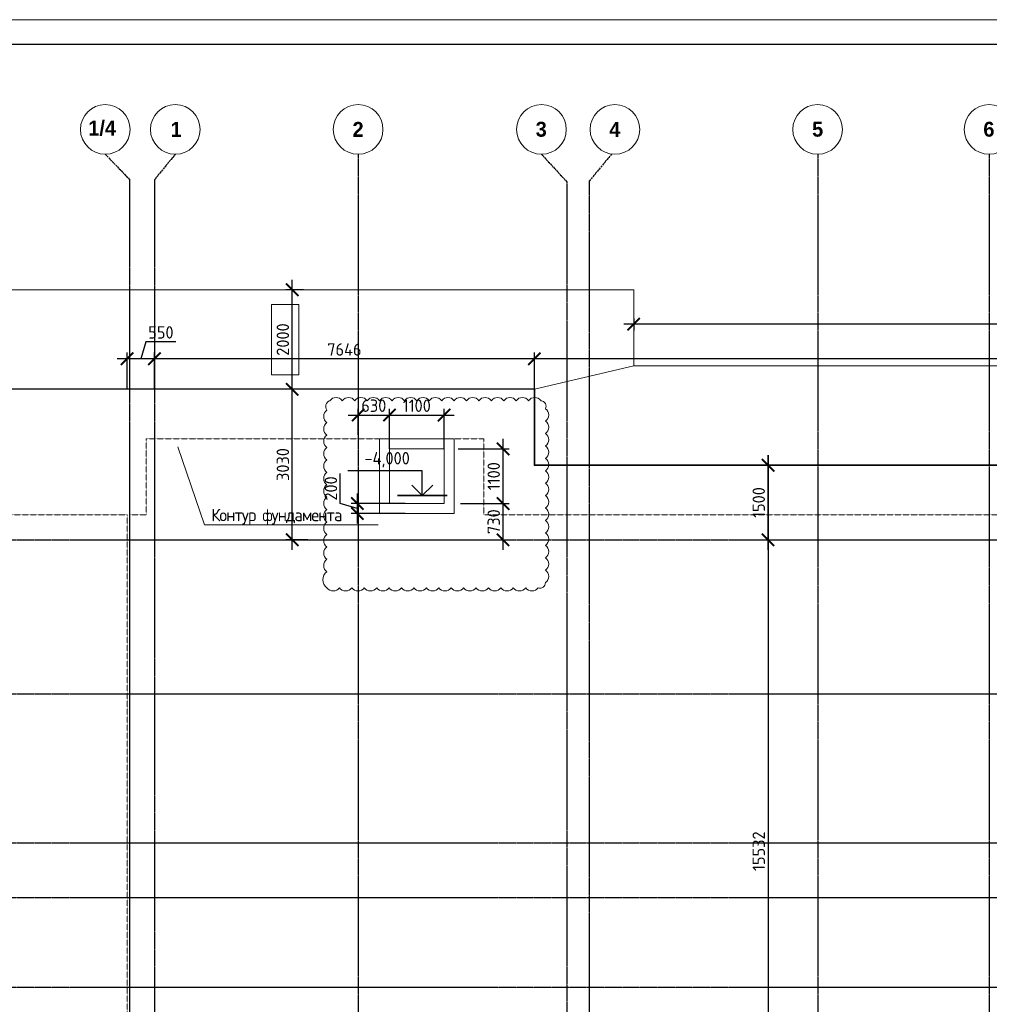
# Model space of a CAD drawing. Header units: millimetres. Extents: x -93479 to 1057970, y -66333 to 172656.
# Tile 9 of 145: x 53353 to 72871, y 40959 to 60770. Entities that reach past the tile are written whole.
import ezdxf
from ezdxf import colors
from ezdxf.entities.mleader import LeaderData, LeaderLine
from ezdxf.math import Vec2, Vec3

# ---------------------------------------------------------------- set-up
doc = ezdxf.new("R2010")
doc.units = ezdxf.units.MM
for name, pattern in [('______5', [1100, 800, -100, 100, -100]), ('DASHED', [7, 5, -2, 0]), ('осевая', [50.8, 31.75, -6.35, 6.35, -6.35])]:
    doc.linetypes.add(name, pattern=pattern)
for name, color, linetype, lineweight in [('0 Фундамент', 5, 'Continuous', 30), ('A-ANNO-NOTE-1', 7, 'Continuous', 35), ('A-ANNO-NOTE-2', 7, 'Continuous', 18), ('G-ANNO-DIMS', 7, 'Continuous', 9), ('G-ANNO-DIMS-1', 7, 'Continuous', 18), ('Оси', 40, '______5', 18), ('подоснова', 151, 'Continuous', 5), ('РАЗМЕРЫ', 7, 'Continuous', 9), ('ТОНКИЕ', 7, 'Continuous', 9)]:
    doc.layers.add(name, color=color, linetype=linetype, lineweight=lineweight)
doc.layers.add('ТОЛСТЫЕ_ОСНОВНЫЕ', color=6, linetype='Continuous')
doc.styles.add('GOST-2.304_Type-B', font='GOST_Common.ttf')
doc.styles.add('ISOCPEUR', font='GOST_Common.ttf', dxfattribs={"height": 450})
doc.styles.add('MtXpl_Century Gothic', font='GOTHICB.TTF', dxfattribs={"height": 0.2})
doc.linetypes.add('084-a Откосы неукрепленные', pattern='A,0.9,[11,Russia-GOST_Topo.shx,S=0.1,R=180,X=0,Y=0],1,[12,Russia-GOST_Topo.shx,S=0.1,R=180,X=0,Y=0],0.1', length=2)
doc.dimstyles.new('СПДС', dxfattribs={"dimscale": 100, "dimtxt": 2.5, "dimasz": 2.5, "dimexe": 1.25, "dimexo": 0, "dimtad": 1, "dimdec": 0, "dimtxsty": 'GOST-2.304_Type-B', "dimblk": 'ARCHTICK', "dimcen": 2.5, "dimdle": 2, "dimadec": 0, "dimazin": 2, "dimtfac": 0.75, "dimtdec": 0, "dimtmove": 1, "dimatfit": 3, "dimfxl": 1, "dimtolj": 1, "dimarcsym": 1})

# ---------------------------------------------------------------- blocks, each defined once
blk = doc.blocks.new('_ArchTick')
at = {"color": 0, "linetype": 'ByBlock', "const_width": 0.15}
blk.add_lwpolyline([(-0.5, -0.5), (0.5, 0.5)], dxfattribs=at)
blk = doc.blocks.new('*D1529')
at = {"layer": 'DEFPOINTS', "color": 0, "ltscale": 100, "transparency": 16777216}
for p in [(63713, 53947), (89866, 52575), (63713, 52329)]:
    blk.add_point(p, dxfattribs=at)
at = {"layer": 'РАЗМЕРЫ', "color": 0, "lineweight": -2, "transparency": 16777216}
for p, q in [((90066, 53947), (63513, 53947)), ((63713, 52329), (63713, 54072)), ((89866, 52575), (89866, 54072))]:
    blk.add_line(p, q, dxfattribs=at)
at = {"layer": 'РАЗМЕРЫ', "color": 0, "lineweight": -2, "ltscale": 100, "transparency": 16777216, "xscale": 250, "yscale": 250, "zscale": 250, "rotation": 180}
blk.add_blockref('_ArchTick', (63713, 53947), dxfattribs=at)
at = {"layer": 'РАЗМЕРЫ', "color": 0, "lineweight": -2, "ltscale": 100, "transparency": 16777216, "xscale": 250, "yscale": 250, "zscale": 250}
blk.add_blockref('_ArchTick', (89866, 53947), dxfattribs=at)
at = {"layer": 'РАЗМЕРЫ', "color": 0, "ltscale": 100, "transparency": 16777216, "insert": (76789, 54135), "char_height": 250, "attachment_point": 5, "style": 'GOST-2.304_Type-B'}
blk.add_mtext('\\A1;26154', dxfattribs=at)
blk = doc.blocks.new('*D1530')
at = {"layer": 'DEFPOINTS', "color": 0, "ltscale": 100, "transparency": 16777216}
for p in [(56066, 53947), (56066, 53335), (63713, 53335)]:
    blk.add_point(p, dxfattribs=at)
at = {"layer": 'РАЗМЕРЫ', "color": 0, "lineweight": -2, "transparency": 16777216}
for p, q in [((63913, 53947), (55866, 53947)), ((56066, 53335), (56066, 54072)), ((63713, 53335), (63713, 54072))]:
    blk.add_line(p, q, dxfattribs=at)
at = {"layer": 'РАЗМЕРЫ', "color": 0, "lineweight": -2, "ltscale": 100, "transparency": 16777216, "xscale": 250, "yscale": 250, "zscale": 250, "rotation": 180}
blk.add_blockref('_ArchTick', (56066, 53947), dxfattribs=at)
at = {"layer": 'РАЗМЕРЫ', "color": 0, "lineweight": -2, "ltscale": 100, "transparency": 16777216, "xscale": 250, "yscale": 250, "zscale": 250}
blk.add_blockref('_ArchTick', (63713, 53947), dxfattribs=at)
at = {"layer": 'РАЗМЕРЫ', "color": 0, "ltscale": 100, "transparency": 16777216, "insert": (59889, 54135), "char_height": 250, "attachment_point": 5, "style": 'GOST-2.304_Type-B'}
blk.add_mtext('\\A1;7646', dxfattribs=at)
blk = doc.blocks.new('*D1531')
at = {"layer": 'DEFPOINTS', "color": 0, "ltscale": 100, "transparency": 16777216}
for p in [(55516, 53947), (55516, 53335), (56066, 53335)]:
    blk.add_point(p, dxfattribs=at)
at = {"layer": 'РАЗМЕРЫ', "color": 0, "lineweight": -2, "transparency": 16777216}
for p, q in [((55894, 54291), (55791, 53947)), ((56495, 54291), (55894, 54291)), ((56266, 53947), (55316, 53947)), ((55516, 53335), (55516, 54072)), ((56066, 53335), (56066, 54072))]:
    blk.add_line(p, q, dxfattribs=at)
at = {"layer": 'РАЗМЕРЫ', "color": 0, "lineweight": -2, "ltscale": 100, "transparency": 16777216, "xscale": 250, "yscale": 250, "zscale": 250, "rotation": 180}
blk.add_blockref('_ArchTick', (55516, 53947), dxfattribs=at)
at = {"layer": 'РАЗМЕРЫ', "color": 0, "lineweight": -2, "ltscale": 100, "transparency": 16777216, "xscale": 250, "yscale": 250, "zscale": 250}
blk.add_blockref('_ArchTick', (56066, 53947), dxfattribs=at)
at = {"layer": 'РАЗМЕРЫ', "color": 0, "ltscale": 100, "transparency": 16777216, "insert": (56195, 54478), "char_height": 250, "attachment_point": 5, "style": 'GOST-2.304_Type-B'}
blk.add_mtext('\\A1;550', dxfattribs=at)
blk = doc.blocks.new('*U1953')
at = {"layer": 'ТОЛСТЫЕ_ОСНОВНЫЕ', "color": 7}
blk.add_lwpolyline([(20, 5), (836, 5), (836, 589), (20, 589)], close=True, dxfattribs=at)
at = {"layer": 'ТОНКИЕ', "color": 7}
blk.add_lwpolyline([(0, 0), (841, 0), (841, 594), (0, 594)], close=True, dxfattribs=at)
blk = doc.blocks.new('_None')
blk = doc.blocks.new('оси котлован')
at = {"color": 7, "linetype": 'ByBlock', "lineweight": -2}
for centre in [(53522.6, 117298.8), (54932.6, 117298.8), (58612.6, 117298.8), (62302.6, 117298.8), (63782.6, 117298.8), (67862.6, 117298.8), (71312.6, 117298.8)]:
    blk.add_circle(centre, 500, dxfattribs=at)
at = {"layer": 'Оси', "color": 7, "linetype": 'осевая', "lineweight": 25, "transparency": 33554687}
for p, q in [((53522.6, 116798.8), (54013.1, 116288.6)), ((54932.6, 116798.8), (54513.1, 116288.6)), ((58613.1, 116798.8), (58613.1, 72367.2)), ((62302.6, 116798.8), (62813.1, 116244.7)), ((63712.6, 116798.8), (63263.1, 116257.5)), ((67863.1, 116798.8), (67863.1, 72367.2)), ((71313.1, 116798.8), (71313.1, 72367.2)), ((54013.1, 116288.6), (54013.1, 72815.4)), ((54513.1, 116288.6), (54513.1, 72815.4)), ((62813.1, 116244.7), (62813.1, 72818.8)), ((63263.1, 116257.5), (63263.1, 72812.9)), ((34980.8, 109040.5), (103420.2, 109040.5)), ((34980.8, 105940.5), (103420.2, 105940.5)), ((34980.8, 102940.5), (103420.2, 102940.5)), ((34980.8, 101840.5), (103420.2, 101840.5)), ((34980.8, 100040.5), (103420.2, 100040.5))]:
    blk.add_line(p, q, dxfattribs=at)
at = {"layer": 'Оси', "color": 7, "lineweight": 25, "transparency": 33554687, "style": 'MtXpl_Century Gothic'}
for s, p in [('1/4', (53180.7, 117175.6)), ('1', (54837.8, 117148.8)), ('2', (58499.6, 117148.8)), ('3', (62186.6, 117152.6)), ('4', (63667.2, 117148.8)), ('5', (67750.4, 117152.6)), ('6', (71198, 117152.6))]:
    blk.add_text(s, height=300, dxfattribs=at).set_placement(p)
blk = doc.blocks.new('*D1555')
at = {"layer": 'DEFPOINTS', "color": 0, "ltscale": 100, "transparency": 16777216}
for p in [(67689, 51805), (68418, 51805), (67689, 50305)]:
    blk.add_point(p, dxfattribs=at)
at = {"layer": 'РАЗМЕРЫ', "color": 0, "lineweight": -2, "transparency": 16777216}
for p, q in [((68418, 50105), (68418, 52005)), ((67689, 51805), (68543, 51805)), ((67689, 50305), (68543, 50305))]:
    blk.add_line(p, q, dxfattribs=at)
at = {"layer": 'РАЗМЕРЫ', "color": 0, "lineweight": -2, "ltscale": 100, "transparency": 16777216, "xscale": 250, "yscale": 250, "zscale": 250}
for p, rotation in [((68418, 51805), 90), ((68418, 50305), 270)]:
    blk.add_blockref('_ArchTick', p, dxfattribs=dict(at, rotation=rotation))
at = {"layer": 'РАЗМЕРЫ', "color": 0, "ltscale": 100, "transparency": 16777216, "insert": (68230, 51055), "char_height": 250, "attachment_point": 5, "rotation": 90, "style": 'GOST-2.304_Type-B'}
blk.add_mtext('\\A1;1500', dxfattribs=at)
blk = doc.blocks.new('*D1556')
at = {"layer": 'DEFPOINTS', "color": 0, "ltscale": 100, "transparency": 16777216}
for p in [(68116, 51805), (45716, 36273), (68418, 36273)]:
    blk.add_point(p, dxfattribs=at)
at = {"layer": 'РАЗМЕРЫ', "color": 0, "lineweight": -2, "transparency": 16777216}
for p, q in [((68418, 52005), (68418, 36073)), ((68116, 51805), (68543, 51805)), ((45716, 36273), (68543, 36273))]:
    blk.add_line(p, q, dxfattribs=at)
at = {"layer": 'РАЗМЕРЫ', "color": 0, "lineweight": -2, "ltscale": 100, "transparency": 16777216, "xscale": 250, "yscale": 250, "zscale": 250}
for p, rotation in [((68418, 51805), 90), ((68418, 36273), 270)]:
    blk.add_blockref('_ArchTick', p, dxfattribs=dict(at, rotation=rotation))
at = {"layer": 'РАЗМЕРЫ', "color": 0, "ltscale": 100, "transparency": 16777216, "insert": (68230, 44039), "char_height": 250, "attachment_point": 5, "rotation": 90, "style": 'GOST-2.304_Type-B'}
blk.add_mtext('\\A1;15532', dxfattribs=at)
blk = doc.blocks.new('*D1562')
at = {"layer": 'DEFPOINTS', "color": 0, "ltscale": 100, "transparency": 16777216}
for p in [(65713, 54757), (65713, 54643), (104366, 45302)]:
    blk.add_point(p, dxfattribs=at)
at = {"layer": 'РАЗМЕРЫ', "color": 0, "lineweight": -2, "transparency": 16777216}
for p, q in [((65713, 54757), (65713, 54518)), ((104366, 45302), (104366, 54768)), ((104566, 54643), (65513, 54643))]:
    blk.add_line(p, q, dxfattribs=at)
at = {"layer": 'РАЗМЕРЫ', "color": 0, "lineweight": -2, "ltscale": 100, "transparency": 16777216, "xscale": 250, "yscale": 250, "zscale": 250, "rotation": 180}
blk.add_blockref('_ArchTick', (65713, 54643), dxfattribs=at)
at = {"layer": 'РАЗМЕРЫ', "color": 0, "lineweight": -2, "ltscale": 100, "transparency": 16777216, "xscale": 250, "yscale": 250, "zscale": 250}
blk.add_blockref('_ArchTick', (104366, 54643), dxfattribs=at)
at = {"layer": 'РАЗМЕРЫ', "color": 0, "ltscale": 100, "transparency": 16777216, "insert": (85040, 54831), "char_height": 250, "attachment_point": 5, "style": 'GOST-2.304_Type-B'}
blk.add_mtext('\\A1;38654', dxfattribs=at)
blk = doc.blocks.new('*D1963')
at = {"layer": 'DEFPOINTS', "color": 0, "transparency": 16777216}
for p in [(58838, 53334), (59021, 53334), (59153, 50305)]:
    blk.add_point(p, dxfattribs=at)
at = {"layer": 'РАЗМЕРЫ', "color": 0, "lineweight": -2, "transparency": 16777216}
for p, q in [((58838, 50105), (58838, 53534)), ((59021, 53334), (58713, 53334)), ((59153, 50305), (58713, 50305))]:
    blk.add_line(p, q, dxfattribs=at)
at = {"layer": 'РАЗМЕРЫ', "color": 0, "lineweight": -2, "transparency": 16777216, "xscale": 250, "yscale": 250, "zscale": 250}
for p, rotation in [((58838, 53334), 90), ((58838, 50305), 270)]:
    blk.add_blockref('_ArchTick', p, dxfattribs=dict(at, rotation=rotation))
at = {"layer": 'РАЗМЕРЫ', "color": 0, "transparency": 16777216, "insert": (58650, 51820), "char_height": 250, "attachment_point": 5, "rotation": 90, "style": 'GOST-2.304_Type-B'}
blk.add_mtext('\\A1;3030', dxfattribs=at)
blk = doc.blocks.new('*D1964')
at = {"layer": 'DEFPOINTS', "color": 0, "transparency": 16777216}
for p in [(58838, 55335), (59069, 55335), (59281, 53334)]:
    blk.add_point(p, dxfattribs=at)
at = {"layer": 'РАЗМЕРЫ', "color": 0, "lineweight": -2, "transparency": 16777216}
for p, q in [((58838, 53134), (58838, 55535)), ((59069, 55335), (58713, 55335)), ((59281, 53334), (58713, 53334))]:
    blk.add_line(p, q, dxfattribs=at)
at = {"layer": 'РАЗМЕРЫ', "color": 0, "lineweight": -2, "transparency": 16777216, "xscale": 250, "yscale": 250, "zscale": 250}
for p, rotation in [((58838, 55335), 90), ((58838, 53334), 270)]:
    blk.add_blockref('_ArchTick', p, dxfattribs=dict(at, rotation=rotation))
at = {"layer": 'РАЗМЕРЫ', "color": 0, "transparency": 16777216, "insert": (58650, 54335), "char_height": 250, "attachment_point": 5, "rotation": 90, "style": 'GOST-2.304_Type-B'}
blk.add_mtext('\\A1;2000', dxfattribs=at)
blk = doc.blocks.new('*D1967')
at = {"layer": 'DEFPOINTS', "color": 0, "transparency": 16777216}
for p in [(62226, 51035), (63083, 51035), (62590, 50305)]:
    blk.add_point(p, dxfattribs=at)
at = {"layer": 'РАЗМЕРЫ', "color": 0, "lineweight": -2, "transparency": 16777216}
for p, q in [((63083, 50105), (63083, 51235)), ((62226, 51035), (63208, 51035)), ((62590, 50305), (63208, 50305))]:
    blk.add_line(p, q, dxfattribs=at)
at = {"layer": 'РАЗМЕРЫ', "color": 0, "lineweight": -2, "transparency": 16777216, "xscale": 250, "yscale": 250, "zscale": 250}
for p, rotation in [((63083, 51035), 90), ((63083, 50305), 270)]:
    blk.add_blockref('_ArchTick', p, dxfattribs=dict(at, rotation=rotation))
at = {"layer": 'РАЗМЕРЫ', "color": 0, "transparency": 16777216, "insert": (62895, 50670), "char_height": 250, "attachment_point": 5, "rotation": 90, "style": 'GOST-2.304_Type-B'}
blk.add_mtext('\\A1;730', dxfattribs=at)
blk = doc.blocks.new('*D1968')
at = {"layer": 'DEFPOINTS', "color": 0, "transparency": 16777216}
for p in [(62177, 52135), (63083, 52135), (62638, 51035)]:
    blk.add_point(p, dxfattribs=at)
at = {"layer": 'РАЗМЕРЫ', "color": 0, "lineweight": -2, "transparency": 16777216}
for p, q in [((63083, 50835), (63083, 52335)), ((62177, 52135), (63208, 52135)), ((62638, 51035), (63208, 51035))]:
    blk.add_line(p, q, dxfattribs=at)
at = {"layer": 'РАЗМЕРЫ', "color": 0, "lineweight": -2, "transparency": 16777216, "xscale": 250, "yscale": 250, "zscale": 250}
for p, rotation in [((63083, 52135), 90), ((63083, 51035), 270)]:
    blk.add_blockref('_ArchTick', p, dxfattribs=dict(at, rotation=rotation))
at = {"layer": 'РАЗМЕРЫ', "color": 0, "transparency": 16777216, "insert": (62895, 51585), "char_height": 250, "attachment_point": 5, "rotation": 90, "style": 'GOST-2.304_Type-B'}
blk.add_mtext('\\A1;1100', dxfattribs=at)
blk = doc.blocks.new('*D1969')
at = {"layer": 'DEFPOINTS', "color": 0, "transparency": 16777216}
for p in [(61896, 52816), (60796, 52538), (61896, 52135)]:
    blk.add_point(p, dxfattribs=at)
at = {"layer": 'РАЗМЕРЫ', "color": 0, "lineweight": -2, "transparency": 16777216}
for p, q in [((60796, 52538), (60796, 52941)), ((61896, 52135), (61896, 52941)), ((60596, 52816), (62096, 52816))]:
    blk.add_line(p, q, dxfattribs=at)
at = {"layer": 'РАЗМЕРЫ', "color": 0, "lineweight": -2, "transparency": 16777216, "xscale": 250, "yscale": 250, "zscale": 250, "rotation": 180}
blk.add_blockref('_ArchTick', (60796, 52816), dxfattribs=at)
at = {"layer": 'РАЗМЕРЫ', "color": 0, "lineweight": -2, "transparency": 16777216, "xscale": 250, "yscale": 250, "zscale": 250}
blk.add_blockref('_ArchTick', (61896, 52816), dxfattribs=at)
at = {"layer": 'РАЗМЕРЫ', "color": 0, "transparency": 16777216, "insert": (61346, 53003), "char_height": 250, "attachment_point": 5, "style": 'GOST-2.304_Type-B'}
blk.add_mtext('\\A1;1100', dxfattribs=at)
blk = doc.blocks.new('*D1970')
at = {"layer": 'DEFPOINTS', "color": 0, "transparency": 16777216}
for p in [(60796, 52816), (60166, 52419), (60796, 52135)]:
    blk.add_point(p, dxfattribs=at)
at = {"layer": 'РАЗМЕРЫ', "color": 0, "lineweight": -2, "transparency": 16777216}
for p, q in [((60166, 52419), (60166, 52941)), ((60796, 52135), (60796, 52941)), ((59966, 52816), (60996, 52816))]:
    blk.add_line(p, q, dxfattribs=at)
at = {"layer": 'РАЗМЕРЫ', "color": 0, "lineweight": -2, "transparency": 16777216, "xscale": 250, "yscale": 250, "zscale": 250, "rotation": 180}
blk.add_blockref('_ArchTick', (60166, 52816), dxfattribs=at)
at = {"layer": 'РАЗМЕРЫ', "color": 0, "lineweight": -2, "transparency": 16777216, "xscale": 250, "yscale": 250, "zscale": 250}
blk.add_blockref('_ArchTick', (60796, 52816), dxfattribs=at)
at = {"layer": 'РАЗМЕРЫ', "color": 0, "transparency": 16777216, "insert": (60481, 53003), "char_height": 250, "attachment_point": 5, "style": 'GOST-2.304_Type-B'}
blk.add_mtext('\\A1;630', dxfattribs=at)
blk = doc.blocks.new('Высотные отметки - Вверх-711287-Разрез 3-3')
at = {"layer": '0 Фундамент', "color": 7}
for p, q in [((13237, 8150), (14737, 8150)), ((13237, 7650), (13237, 8150))]:
    blk.add_line(p, q, dxfattribs=at)
at = {"layer": 'A-ANNO-NOTE-1', "color": 7}
blk.add_line((12737, 7650), (13737, 7650), dxfattribs=at)
at = {"layer": 'A-ANNO-NOTE-2', "color": 7}
for q in [(13025, 7862), (13449, 7862)]:
    blk.add_line((13237, 7650), q, dxfattribs=at)
blk = doc.blocks.new('*D1972')
at = {"layer": 'DEFPOINTS', "color": 0, "transparency": 16777216}
for p in [(61114, 51035), (60149, 50835), (61114, 50835)]:
    blk.add_point(p, dxfattribs=at)
at = {"layer": 'РАЗМЕРЫ', "color": 0, "lineweight": -2, "transparency": 16777216}
for p, q in [((59806, 51038), (59806, 51638)), ((60149, 51235), (60149, 50635)), ((60149, 50935), (59806, 51038)), ((61114, 51035), (60024, 51035)), ((61114, 50835), (60024, 50835))]:
    blk.add_line(p, q, dxfattribs=at)
at = {"layer": 'РАЗМЕРЫ', "color": 0, "lineweight": -2, "transparency": 16777216, "xscale": 250, "yscale": 250, "zscale": 250}
for p, rotation in [((60149, 51035), 90), ((60149, 50835), 270)]:
    blk.add_blockref('_ArchTick', p, dxfattribs=dict(at, rotation=rotation))
at = {"layer": 'РАЗМЕРЫ', "color": 0, "transparency": 16777216, "insert": (59618, 51338), "char_height": 250, "attachment_point": 5, "rotation": 90, "style": 'GOST-2.304_Type-B'}
blk.add_mtext('\\A1;200', dxfattribs=at)

msp = doc.modelspace()

# ---------------------------------------------------------------- linework, layer by layer
at = {"layer": '0 Фундамент', "color": 7, "linetype": 'DASHED', "lineweight": 0, "elevation": -3100}
for points in [[(55896.3, 52334.7), (55896.3, 50804.7)], [(55896.3, 52334.7), (55896.3, 50804.7)], [(62696.4, 50804.7), (62696.4, 52334.7), (55896.3, 52334.7)]]:
    msp.add_lwpolyline(points, dxfattribs=at)
at = {"layer": '0 Фундамент', "color": 7, "linetype": 'DASHED', "lineweight": 0}
for points in [[(52966.9, 50804.7), (55516.4, 50804.7), (55516.4, 36304.7), (52166.4, 36304.7), (52166.4, 39104.7), (48716.4, 39104.7), (48716.4, 41904.7), (45266.4, 41904.7)], [(55566.4, 50804.7), (55896.3, 50804.7)], [(55566.4, 50804.7), (55896.3, 50804.7)], [(92616.4, 50804.7), (62696.4, 50804.7)]]:
    msp.add_lwpolyline(points, dxfattribs=at)
at = {"layer": '0 Фундамент', "color": 7}
msp.add_lwpolyline([(55566.4, 50804.7), (55566.4, 33404.7)], dxfattribs=at)
at = {"layer": 'РАЗМЕРЫ', "color": 7, "linetype": '084-a Откосы неукрепленные'}
for p, q in [((60596.4, 50834.7, -3100), (60596.4, 52334.7, -3100)), ((60596.4, 52334.7, -3100), (62096.4, 52334.7, -3100)), ((62096.4, 52334.7, -3100), (62096.4, 50834.7, -3100)), ((62096.4, 50834.7, -3100), (60596.4, 50834.7, -3100))]:
    msp.add_line(p, q, dxfattribs=at)
at = {"layer": 'РАЗМЕРЫ', "color": 7, "linetype": '084-a Откосы неукрепленные', "ltscale": 5}
msp.add_lwpolyline([(47578.3, 55334.7), (65712.7, 55334.7), (65712.7, 53804.7), (89616.4, 53804.7)], dxfattribs=at)
at = {"layer": 'РАЗМЕРЫ', "color": 7, "ltscale": 100}
msp.add_lwpolyline([(58974.7, 53627.1), (58974.7, 55042.5), (58419.1, 55042.5), (58419.1, 53627.1)], close=True, dxfattribs=at)
at = {"layer": 'РАЗМЕРЫ', "color": 7}
msp.add_lwpolyline([(65712.7, 53804.7), (63712.7, 53334.7)], dxfattribs=at)
at = {"layer": 'РАЗМЕРЫ', "color": 7, "lineweight": 35, "extrusion": (0, 0, -1)}
msp.add_lwpolyline([(-46163.3, 53345.5), (-63712.7, 53334.7), (-63712.7, 51804.7), (-91616.4, 51804.7)], dxfattribs=at)
at = {"layer": 'РАЗМЕРЫ', "color": 240, "true_color": 0xed1f24}
msp.add_lwpolyline([(59538.8, 49341.3, 0.5205671), (59788.8, 49341.3, 0.5205671), (60038.8, 49341.3, 0.5205671), (60288.8, 49341.3, 0.5205671), (60538.8, 49341.3, 0.5205671), (60788.8, 49341.3, 0.5205671), (61038.8, 49341.3, 0.5205671), (61288.8, 49341.3, 0.5205671), (61538.8, 49341.3, 0.5205671), (61788.8, 49341.3, 0.5205671), (62038.8, 49341.3, 0.5205671), (62288.8, 49341.3, 0.5205671), (62538.8, 49341.3, 0.5205671), (62788.8, 49341.3, 0.5205671), (63038.8, 49341.3, 0.5205671), (63288.8, 49341.3, 0.5205671), (63538.8, 49341.3, 0.5205671), (63788.8, 49341.3, 0.5205671), (63936.8, 49443.4, 0.5205671), (63936.8, 49693.4, 0.5205671), (63936.8, 49943.4, 0.5205671), (63936.8, 50193.4, 0.5205671), (63936.8, 50443.4, 0.5205671), (63936.8, 50693.4, 0.5205671), (63936.8, 50943.4, 0.5205671), (63936.8, 51193.4, 0.5205671), (63936.8, 51443.4, 0.5205671), (63936.8, 51693.4, 0.5205671), (63936.8, 51943.4, 0.5205671), (63936.8, 52193.4, 0.5205671), (63936.8, 52443.4, 0.5205671), (63936.8, 52693.4, 0.5205671), (63936.8, 52943.4, 0.5205671), (63847.4, 53104, 0.5205671), (63597.4, 53104, 0.5205671), (63347.4, 53104, 0.5205671), (63097.4, 53104, 0.5205671), (62847.4, 53104, 0.5205671), (62597.4, 53104, 0.5205671), (62347.4, 53104, 0.5205671), (62097.4, 53104, 0.5205671), (61847.4, 53104, 0.5205671), (61597.4, 53104, 0.5205671), (61347.4, 53104, 0.5205671), (61097.4, 53104, 0.5205671), (60847.4, 53104, 0.5205671), (60597.4, 53104, 0.5205671), (60347.4, 53104, 0.5205671), (60097.4, 53104, 0.5205671), (59847.4, 53104, 0.5205671), (59597.4, 53104, 0.5205671), (59538.8, 52912.6, 0.5205671), (59538.8, 52662.6, 0.5205671), (59538.8, 52412.6, 0.5205671), (59538.8, 52162.6, 0.5205671), (59538.8, 51912.6, 0.5205671), (59538.8, 51662.6, 0.5205671), (59538.8, 51412.6, 0.5205671), (59538.8, 51162.6, 0.5205671), (59538.8, 50912.6, 0.5205671), (59538.8, 50662.6, 0.5205671), (59538.8, 50412.6, 0.5205671), (59538.8, 50162.6, 0.5205671), (59538.8, 49912.6, 0.5205671), (59538.8, 49662.6, 0.5205671)], format="xyb", close=True, dxfattribs=at)
at = {"layer": 'РАЗМЕРЫ', "color": 7, "elevation": -3100}
msp.add_lwpolyline([(60796.4, 52134.7), (61896.4, 52134.7), (61896.4, 51034.7), (60796.4, 51034.7)], close=True, dxfattribs=at)

# ---------------------------------------------------------------- block references
at = {"color": 7, "xscale": 100, "yscale": 100, "zscale": 100}
msp.add_blockref('*U1953', (32403.5, 1370.5), dxfattribs=at)
at = {"layer": 'G-ANNO-DIMS', "xscale": -1}
msp.add_blockref('Высотные отметки - Вверх-711287-Разрез 3-3', (74692.8, 43545.2, -1370), dxfattribs=at)
at = {"layer": 'РАЗМЕРЫ', "color": 7}
msp.add_blockref('оси котлован', (1553.2, -58735.8), dxfattribs=at)

# ---------------------------------------------------------------- texts
at = {"layer": 'G-ANNO-DIMS-1', "insert": (61206.1, 52071.9, -1370), "char_height": 250, "width": 1150.283, "attachment_point": 3, "line_spacing_factor": 1.149209, "style": 'ISOCPEUR'}
msp.add_mtext('-4,000', dxfattribs=at)

# ---------------------------------------------------------------- dimensions: what is measured, and where the dimension line sits
at = {"layer": 'РАЗМЕРЫ', "color": 7}
for base, p1, p2, picture, middle in [((58837.8, 55334.7), (59280.5, 53334.4), (59068.8, 55334.7), '*D1964', (58650.3, 54334.6)), ((58837.8, 53334.4), (59152.5, 50304.7), (59021.3, 53334.4), '*D1963', (58650.3, 51819.6)), ((63082.5, 52134.7, -3100), (62637.8, 51034.7, -3100), (62177, 52134.7, -3100), '*D1968', (62895, 51584.7, -3100)), ((68418.1, 36272.8), (68116.1, 51804.7), (45716.4, 36272.8), '*D1556', (68230.4, 44038.8)), ((68418.1, 51804.7), (67689.1, 50304.7), (67689.1, 51804.7), '*D1555', (68230.4, 51054.7)), ((60149.4, 50834.7, -3100), (61113.7, 51034.7, -3100), (61113.7, 50834.7, -3100), '*D1972', (59618.1, 51100.4, -3100)), ((63082.5, 51034.7, -3100), (62589.6, 50304.7, -3100), (62226.1, 51034.7, -3100), '*D1967', (62895, 50669.7, -3100))]:
    dim = msp.add_linear_dim(base=base, p1=p1, p2=p2, angle=90, dimstyle='СПДС', dxfattribs=at)
    dim.commit()
    dim.dimension.update_dxf_attribs({"geometry": picture, "text_midpoint": middle})
for base, p1, p2, picture, middle in [((65712.7, 54643.1), (104366.4, 45302.1), (65712.7, 54757.5), '*D1562', (85039.5, 54830.7)), ((55516.4, 53946.9), (56066.3, 53334.7), (55516.4, 53334.7), '*D1531', (55957, 54478.4)), ((56066.3, 53946.9), (63712.7, 53334.7), (56066.3, 53334.7), '*D1530', (59889.5, 54134.8)), ((63712.7, 53946.9), (89866.3, 52575.5), (63712.7, 52328.6), '*D1529', (76789.5, 54134.6)), ((60796.4, 52815.7, -3100), (60166.3, 52419.3, -3100), (60796.4, 52134.7, -3100), '*D1970', (60481.3, 53003.2, -3100)), ((61896.4, 52815.7, -3100), (60796.4, 52537.7, -3100), (61896.4, 52134.7, -3100), '*D1969', (61346.4, 53003.2, -3100))]:
    dim = msp.add_linear_dim(base=base, p1=p1, p2=p2, dimstyle='СПДС', dxfattribs=at)
    dim.commit()
    dim.dimension.update_dxf_attribs({"geometry": picture, "text_midpoint": middle})

# ---------------------------------------------------------------- leaders
at = {"layer": 'подоснова', "color": 7, "ltscale": 0.3}
ml = msp.add_multileader_mtext('Standard', dxfattribs=at)
ml.set_content('{\\T0.9;Контур фундамента }', color=7, style='GOST-2.304_Type-B')
ml.set_leader_properties(color=7, linetype='ByLayer', lineweight=15)
ml.set_arrow_properties(name='NONE')
ml.build(insert=Vec2(0, 0))
ml.multileader.update_dxf_attribs({"text_left_attachment_type": 6, "text_right_attachment_type": 6, "dogleg_length": 0.1, "arrow_head_size": 18})
ctx = ml.context
ctx.base_point, ctx.char_height, ctx.arrow_head_size, ctx.landing_gap_size, ctx.plane_origin = Vec3(57083.1, 50604.3), 250, 18, 20, Vec3(61837.7, 51339.6)
ctx.left_attachment, ctx.right_attachment, ctx.text_align_type = 6, 6, 1
notes = []
notes.append((ctx, [(0, (1, 1, 0), (57074.8, 50604), (1, 0), 0.1, [(0, [(56536.8, 52175.3)], 0, [])])]))
ctx.mtext.insert, ctx.mtext.width, ctx.mtext.alignment, ctx.mtext.flow_direction = Vec3(58520.3, 50929.3), 4075.871, 2, 5
for ctx, leaders in notes:
    for number, flags, end, landing, length, lines in leaders:
        leader = LeaderData()
        leader.index, (leader.has_last_leader_line, leader.has_dogleg_vector, leader.attachment_direction) = number, flags
        leader.last_leader_point, leader.dogleg_vector, leader.dogleg_length = Vec3(end), Vec3(landing), length
        for number, points, colour, breaks in lines:
            line = LeaderLine()
            line.index, line.vertices, line.color, line.breaks = number, Vec3.list(points), colors.encode_raw_color(colour), breaks
            leader.lines.append(line)
        ctx.leaders.append(leader)

doc.saveas('drawing.dxf')
